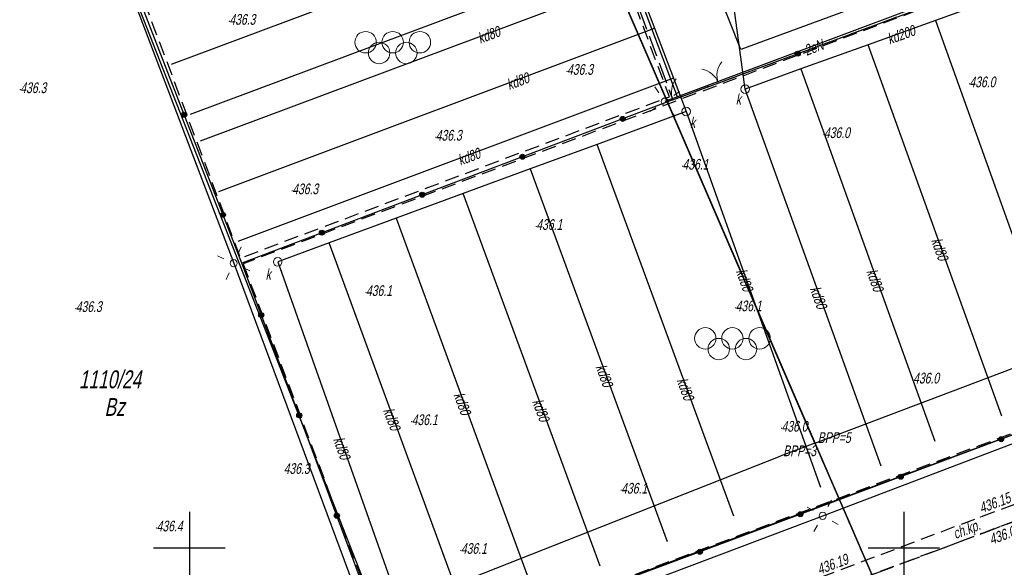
# Model space of a CAD drawing. Header units: metres. Extents: x 7409830 to 7410585, y 5569753 to 5570192.
# Tile 6 of 34: x 7410188 to 7410257, y 5569949 to 5569987. Entities that reach past the tile are written whole.
import ezdxf

# ---------------------------------------------------------------- set-up
doc = ezdxf.new("R2010")
doc.units = ezdxf.units.M
doc.header["$MEASUREMENT"] = 0
for name, pattern in [('1.5_0.5', [2, 1.5, -0.5]), ('218-500', [1, 0.5, -0.5]), ('mz1.0_0.5', [1.5, 1, -0.5])]:
    doc.linetypes.add(name, pattern=pattern)
doc.layers.get('0').update_dxf_attribs({"color": 8})
for name, color, linetype in [('203-Punkt załamania granicy działki nie stabilizowany', 8, 'Continuous'), ('210-Oznaczenie użytku', 8, 'Continuous'), ('211-Nr działki', 8, 'Continuous'), ('218-Granica użytku', 8, 'Continuous'), ('219-Linia granicy', 8, 'Continuous'), ('_BPP3-5', 8, 'Continuous'), ('_MAPA', 8, 'Continuous'), ('brama (linia)', 8, 'Continuous'), ('brama (linia) - symbol', 8, 'Continuous'), ('chodnik (powierzchnia)', 8, 'Continuous'), ('chodnik (powierzchnia)-Atr17', 8, 'Continuous'), ('furtka (linia)', 8, 'Continuous'), ('furtka (linia) - symbol', 8, 'Continuous'), ('latarnia na słupie lub maszcie (punkt)', 8, 'Continuous'), ('mapa krzyze', 8, 'Continuous'), ('ogrodzenie trwałe (linia)', 8, 'Continuous'), ('plac (powierzchnia)', 8, 'Continuous'), ('plac sportowy (powierzchnia)', 8, 'Continuous'), ('plac sportowy (powierzchnia) - symbol', 8, 'Continuous'), ('przewód elektroenergetyczny (linia)', 8, 'Continuous'), ('przewód elektroenergetyczny (linia)-Atr1', 8, 'Continuous'), ('przewód kanalizacyjny (linia)', 8, 'Continuous'), ('przewód kanalizacyjny (linia)-Atr1', 8, 'Continuous'), ('punkt wysokościowy naturalny', 8, 'Continuous'), ('punkt wysokościowy naturalny-Atr2', 8, 'Continuous'), ('punkt wysokościowy sztuczny', 8, 'Continuous'), ('punkt wysokościowy sztuczny-Atr2', 8, 'Continuous'), ('studzienka okrągła - przewód kanalizacyjny (punkt)', 8, 'Continuous'), ('studzienka okrągła - przewód kanalizacyjny (punkt)-Atr17', 8, 'Continuous'), ('słup (punkt)', 8, 'Continuous')]:
    doc.layers.add(name, color=color, linetype=linetype)
doc.styles.get("Standard").update_dxf_attribs({"font": 'arial.ttf'})
doc.styles.add('Style-WORKING_1250 I 0.20944', font='WORKING_1250.shx', dxfattribs={"oblique": 12})

# ---------------------------------------------------------------- blocks, each defined once
blk = doc.blocks.new('203_1')
at = {"layer": '203-Punkt załamania granicy działki nie stabilizowany', "linetype": 'Continuous', "lineweight": 13}
h = blk.add_hatch(color=96, dxfattribs=at)
edge = h.paths.add_edge_path()
edge.add_arc((0, 0), 0.45, 0, 360)
blk = doc.blocks.new('506_3')
at = {"layer": 'studzienka okrągła - przewód kanalizacyjny (punkt)', "color": 36, "linetype": 'Continuous', "lineweight": 13}
blk.add_circle((0, 0), 3, dxfattribs=at)
blk = doc.blocks.new('515_1')
at = {"layer": 'latarnia na słupie lub maszcie (punkt)', "color": 7, "linetype": 'Continuous', "lineweight": 13}
for p, q in [((0, 7.5), (0, 12.5)), ((-12.5, 0), (-7.5, 0)), ((7.5, 0), (12.5, 0)), ((0, -12.5), (0, -7.5))]:
    blk.add_line(p, q, dxfattribs=at)
blk = doc.blocks.new('515_2')
at = {"layer": 'latarnia na słupie lub maszcie (punkt)', "color": 7, "linetype": 'Continuous', "lineweight": 13}
for p, q in [((0, 7.5), (0, 12.5)), ((7.5, 0), (12.5, 0)), ((-12.5, 0), (-7.5, 0)), ((0, -12.5), (0, -7.5))]:
    blk.add_line(p, q, dxfattribs=at)
blk = doc.blocks.new('BS05_1')
at = {"layer": 'plac sportowy (powierzchnia) - symbol', "color": 7, "linetype": 'Continuous', "lineweight": 13}
for centre in [(-19, 7.5), (0, 7.5), (19, 7.5), (-9.5, 0), (9.5, 0)]:
    blk.add_circle(centre, 7.5, dxfattribs=at)
blk = doc.blocks.new('510_1')
at = {"layer": 'słup (punkt)', "color": 7, "linetype": 'Continuous', "lineweight": 13}
blk.add_circle((0, 0), 2.5, dxfattribs=at)
blk = doc.blocks.new('OK02_1')
at = {"layer": 'brama (linia) - symbol', "color": 7, "linetype": 'Continuous', "lineweight": 13}
for centre, start, end in [((-15, 0), 0, 60), ((15, 0), 120, 180)]:
    blk.add_arc(centre, 15, start, end, dxfattribs=at)
blk = doc.blocks.new('OK04_2')
at = {"layer": 'furtka (linia) - symbol', "color": 7, "linetype": 'Continuous', "lineweight": 13}
blk.add_arc((15, 0.01), 15, 120, 180, dxfattribs=at)
blk = doc.blocks.new('PW01_2')
at = {"layer": 'punkt wysokościowy naturalny', "linetype": 'Continuous', "lineweight": 13}
h = blk.add_hatch(color=7, dxfattribs=at)
edge = h.paths.add_edge_path()
edge.add_arc((0, 0), 0.45, 0, 360)
blk = doc.blocks.new('140_2')
at = {"layer": '_BPP3-5', "linetype": 'Continuous', "lineweight": 0}
h = blk.add_hatch(color=1, dxfattribs=at)
edge = h.paths.add_edge_path()
edge.add_arc((0, 0), 0.045, 0, 360)
blk = doc.blocks.new('PW02_1')
at = {"layer": 'punkt wysokościowy sztuczny', "linetype": 'Continuous', "lineweight": 13}
h = blk.add_hatch(color=7, dxfattribs=at)
edge = h.paths.add_edge_path()
edge.add_arc((0, 0), 0.45, 0, 360)
blk = doc.blocks.new('A$C92b4fa8d')
at = {"layer": 'ogrodzenie trwałe (linia)', "linetype": 'Continuous'}
h = blk.add_hatch(color=256, dxfattribs=at)
edge = h.paths.add_edge_path()
edge.add_arc((42.577, 34.541), 0.175, 0, 360)
h = blk.add_hatch(color=256, dxfattribs=at)
edge = h.paths.add_edge_path()
edge.add_arc((-0.358, 30.269), 0.175, 0, 360)
h = blk.add_hatch(color=256, dxfattribs=at)
edge = h.paths.add_edge_path()
edge.add_arc((30.322, 29.983), 0.175, 0, 360)
h = blk.add_hatch(color=256, dxfattribs=at)
edge = h.paths.add_edge_path()
edge.add_arc((23.307, 27.33), 0.175, 0, 360)
h = blk.add_hatch(color=256, dxfattribs=at)
edge = h.paths.add_edge_path()
edge.add_arc((16.292, 24.677), 0.175, 0, 360)
h = blk.add_hatch(color=256, dxfattribs=at)
edge = h.paths.add_edge_path()
edge.add_arc((2.352, 23.275), 0.175, 0, 360)
h = blk.add_hatch(color=256, dxfattribs=at)
edge = h.paths.add_edge_path()
edge.add_arc((9.277, 22.024), 0.175, 0, 360)
h = blk.add_hatch(color=256, dxfattribs=at)
edge = h.paths.add_edge_path()
edge.add_arc((5.032, 16.271), 0.175, 0, 360)
h = blk.add_hatch(color=256, dxfattribs=at)
edge = h.paths.add_edge_path()
edge.add_arc((7.684, 9.255), 0.175, 0, 360)
h = blk.add_hatch(color=256, dxfattribs=at)
edge = h.paths.add_edge_path()
edge.add_arc((56.807, 7.587), 0.175, 0, 360)
h = blk.add_hatch(color=256, dxfattribs=at)
edge = h.paths.add_edge_path()
edge.add_arc((49.781, 4.963), 0.175, 0, 360)
h = blk.add_hatch(color=256, dxfattribs=at)
edge = h.paths.add_edge_path()
edge.add_arc((10.324, 2.235), 0.175, 0, 360)
h = blk.add_hatch(color=256, dxfattribs=at)
edge = h.paths.add_edge_path()
edge.add_arc((42.755, 2.338), 0.175, 0, 360)
h = blk.add_hatch(color=256, dxfattribs=at)
edge = h.paths.add_edge_path()
edge.add_arc((35.729, -0.286), 0.175, 0, 360)
at = {"layer": '218-Granica użytku', "linetype": '218-500', "flags": 128}
for points in [[(21.02, 59.91), (43.77, 7.32)], [(43.77, 7.32), (54.33, -17.07)]]:
    blk.add_lwpolyline(points, dxfattribs=at)
at = {"layer": '219-Linia granicy', "linetype": 'Continuous', "flags": 128}
for points in [[(43.77, 7.32), (21.02, 59.91)], [(43.77, 7.32), (66.39, 15.86)], [(43.77, 7.32), (41.35, 6.4)], [(43.77, 7.32), (54.33, -17.07)], [(-5.15, -11.91), (41.35, 6.4)]]:
    blk.add_lwpolyline(points, dxfattribs=at)
at = {"layer": 'brama (linia)', "linetype": 'Continuous', "flags": 128}
blk.add_lwpolyline([(34.97, 31.74), (39.06, 33.24)], dxfattribs=at)
at = {"layer": 'chodnik (powierzchnia)', "linetype": 'mz1.0_0.5', "flags": 128}
blk.add_lwpolyline([(27.7, -9.31), (16.26, -13.59), (15.89, -12.57), (26.92, -8.41), (41.35, -3.03), (44.03, -2.12), (55.35, 2.15), (65.45, 5.89), (74.44, 9.34), (77.42, 10.49), (80.63, 11.56), (81.8, 10.78), (65.79, 4.83), (55.66, 1.07), (44.23, -3.21), (41.57, -4.16), (27.7, -9.31)], close=True, dxfattribs=at)
at = {"layer": 'furtka (linia)', "linetype": 'Continuous', "flags": 128}
blk.add_lwpolyline([(33.83, 31.31), (34.97, 31.74)], dxfattribs=at)
at = {"layer": 'mapa krzyze', "linetype": 'Continuous'}
for p, q in [((0, 2.5), (0, -2.5)), ((50, 2.5), (50, -2.5)), ((-2.5, 0), (2.5, 0)), ((47.5, 0), (52.5, 0))]:
    blk.add_line(p, q, dxfattribs=at)
at = {"layer": 'ogrodzenie trwałe (linia)', "linetype": 'Continuous'}
blk.add_line((33.83, 31.31), (3.66, 19.9), dxfattribs=at)
at = {"layer": 'ogrodzenie trwałe (linia)', "linetype": 'Continuous', "flags": 128}
for points in [[(61.4, 43.48), (61.99, 41.68), (67.18, 27.6), (72.48, 13.44), (14.27, -8.3)], [(39.06, 33.24), (49.82, 37.22), (61.78, 41.63), (61.99, 41.68)], [(14.27, -8.3), (8.88, 6.09), (3.66, 19.9), (-3.49, 38.35)]]:
    blk.add_lwpolyline(points, dxfattribs=at)
at = {"layer": 'ogrodzenie trwałe (linia)', "linetype": 'Continuous'}
for centre in [(42.577, 34.541), (-0.358, 30.269), (30.322, 29.983), (23.307, 27.33), (16.292, 24.677), (2.352, 23.275), (9.277, 22.024), (5.032, 16.271), (7.684, 9.255), (56.807, 7.587), (49.781, 4.963), (10.324, 2.235), (42.755, 2.338), (35.729, -0.286)]:
    blk.add_circle(centre, 0.175, dxfattribs=at)
at = {"layer": 'plac (powierzchnia)', "linetype": '1.5_0.5', "flags": 128}
blk.add_lwpolyline([(29.64, 47.9), (27.95, 47.2), (33.83, 31.31), (34.97, 31.74), (39.06, 33.24), (49.82, 37.22), (61.78, 41.63), (61.99, 41.68), (61.4, 43.48), (59.95, 47.39), (59.53, 48.42), (56.5, 56.32), (55.82, 56.08), (54.71, 59.01), (52.26, 58.28), (53.41, 55.3), (51.46, 54.75), (52.07, 53.25), (45.52, 50.74), (45, 52.18), (39.34, 50), (39.86, 48.65), (30.64, 45.22), (29.64, 47.9)], close=True, dxfattribs=at)
blk.add_lwpolyline([(-4.636, -21.396), (-2.1, -20.45), (11.94, -15.17), (16.26, -13.59), (27.7, -9.31), (41.57, -4.16), (44.23, -3.21), (55.66, 1.07), (65.79, 4.83), (81.8, 10.78), (83.77, 5.11), (64.01, -2.28), (48.7, -7.97), (46.23, -8.86), (36.1, -12.72), (29.93, -15.06), (18.28, -19.28), (17.4, -19.61), (-0.16, -26.14), (-2.263, -26.923)], dxfattribs=at)
at = {"layer": 'plac sportowy (powierzchnia)', "linetype": 'mz1.0_0.5', "flags": 128}
for points in [[(-3.17, 38.2), (3.57, 20.25), (33.59, 31.53), (26.91, 49.48), (-3.17, 38.2)], [(3.76, 19.85), (14.32, -8.17), (72.31, 13.51), (61.78, 41.63), (3.76, 19.85)]]:
    blk.add_lwpolyline(points, close=True, dxfattribs=at)
at = {"layer": 'przewód elektroenergetyczny (linia)', "linetype": 'Continuous', "flags": 128}
for points in [[(27.21, 50.02), (25.35, 49.32), (-1.67, 39.2), (-3.9, 38.36), (3.1, 19.89)], [(95.19, 13.59), (81.18, 19.64), (78.99, 22.1), (77.43, 24.73), (71.67, 40.63), (69.65, 46.24), (38.59, 34.83), (34.95, 43.99), (37.19, 44.82)], [(3.1, 19.89), (13.93, -9.22), (15.97, -8.46), (44.32, 2.23), (70.99, 12.36), (73.12, 13.17), (62.18, 42.04), (34.15, 31.52), (30.11, 42.28), (37.15, 44.91)], [(34.15, 31.52), (33.27, 31.19)]]:
    blk.add_lwpolyline(points, dxfattribs=at)
at = {"layer": 'przewód kanalizacyjny (linia)', "linetype": 'Continuous', "flags": 128}
for points in [[(45.98, 53.72), (34.3, 49), (28.59, 46.74), (29.19, 45.18), (30.52, 41.68), (31.23, 39.82), (32.56, 36.32), (33.89, 32.82), (34.77, 30.49), (28.55, 28.2), (23.86, 26.48), (19.16, 24.76), (14.47, 23.03), (9.78, 21.31), (6.18, 19.98)], [(-1.25, 33.8), (29.19, 45.18)], [(30.52, 41.68), (0.06, 30.29)], [(61.29, 40.12), (56.91, 38.56), (52.21, 36.86), (47.5, 35.16), (42.8, 33.47), (38.89, 32.06), (37.88, 39.63), (38.96, 40.14)], [(31.23, 39.82), (0.76, 28.42)], [(52.21, 36.86), (61.53, 10.95)], [(2.07, 24.91), (32.56, 36.32)], [(56.85, 9.2), (47.5, 35.16)], [(42.8, 33.47), (52.16, 7.44)], [(33.89, 32.82), (3.38, 21.41)], [(48.41, 5.7), (38.89, 32.06)], [(34.77, 30.49), (44.16, 4.24)], [(38.11, 2.2), (28.55, 28.2)], [(23.86, 26.48), (33.43, 0.44)], [(28.74, -1.3), (19.16, 24.76)], [(14.47, 23.03), (24.06, -3.06)], [(19.37, -4.81), (9.78, 21.31)], [(6.18, 19.98), (15.5, -6.29)]]:
    blk.add_lwpolyline(points, dxfattribs=at)
at = {"layer": '203-Punkt załamania granicy działki nie stabilizowany', "linetype": 'Continuous', "xscale": 0.1, "yscale": 0.1, "zscale": 0.1}
for p in [(43.77, 7.32), (41.35, 6.4)]:
    blk.add_blockref('203_1', p, dxfattribs=at)
at = {"layer": '_BPP3-5', "linetype": 'Continuous'}
for p in [(43.77, 7.32), (41.35, 6.4)]:
    blk.add_blockref('140_2', p, dxfattribs=at)
at = {"layer": 'brama (linia) - symbol', "linetype": 'Continuous', "xscale": 0.1, "yscale": 0.1, "zscale": 0.1, "rotation": 20.14000000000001}
blk.add_blockref('OK02_1', (37.015, 32.49), dxfattribs=at)
at = {"layer": 'furtka (linia) - symbol', "linetype": 'Continuous', "xscale": 0.1, "yscale": 0.1, "zscale": 0.1, "rotation": 20.666}
blk.add_blockref('OK04_2', (33.83, 31.31), dxfattribs=at)
at = {"layer": 'latarnia na słupie lub maszcie (punkt)', "linetype": 'Continuous'}
for name, p, xscale, yscale, zscale, rotation in [('515_1', (33.27, 31.19), 0.1, 0.1, 0.1, 303.938), ('515_1', (3.1, 19.89), 0.09999999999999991, 0.09999999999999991, 0.09999999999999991, 245.087), ('515_2', (44.32, 2.23), 0.1, 0.1, 0.1, 330.8919999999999)]:
    blk.add_blockref(name, p, dxfattribs=dict(at, xscale=xscale, yscale=yscale, zscale=zscale, rotation=rotation))
at = {"layer": 'plac sportowy (powierzchnia) - symbol', "linetype": 'Continuous', "xscale": 0.1, "yscale": 0.1, "zscale": 0.1}
for p in [(14.23, 34.59), (38.002, 13.887)]:
    blk.add_blockref('BS05_1', p, dxfattribs=at)
at = {"layer": 'punkt wysokościowy naturalny', "linetype": 'Continuous', "xscale": 0.1, "yscale": 0.1, "zscale": 0.1}
for p in [(2.8, 36.8), (26.43, 33.3), (54.59, 32.43), (-11.83, 32.02), (17.24, 28.7), (44.41, 28.88), (34.51, 26.67), (7.2, 24.95), (24.28, 22.46), (12.36, 17.84), (-7.95, 16.72), (38.23, 16.77), (50.65, 11.72), (15.56, 8.81), (41.44, 8.35), (8.88, 6.09), (30.22, 4.02), (-2.29, 1.38), (19, -0.19)]:
    blk.add_blockref('PW01_2', p, dxfattribs=at)
at = {"layer": 'punkt wysokościowy sztuczny', "linetype": 'Continuous', "xscale": 0.1, "yscale": 0.1, "zscale": 0.1}
for p in [(55.35, 2.15), (55.66, 1.07)]:
    blk.add_blockref('PW02_1', p, dxfattribs=at)
at = {"layer": 'studzienka okrągła - przewód kanalizacyjny (punkt)', "linetype": 'Continuous', "xscale": 0.1, "yscale": 0.1, "zscale": 0.1}
for p in [(38.89, 32.06), (34.77, 30.49), (6.18, 19.98)]:
    blk.add_blockref('506_3', p, dxfattribs=at)
at = {"layer": 'słup (punkt)', "linetype": 'Continuous', "xscale": 0.1, "yscale": 0.1, "zscale": 0.1}
for p in [(33.27, 31.19), (3.1, 19.89), (44.32, 2.23)]:
    blk.add_blockref('510_1', p, dxfattribs=at)
at = {"layer": '210-Oznaczenie użytku', "linetype": 'Continuous', "insert": (-5.939, 9.217), "char_height": 1.25, "attachment_point": 7, "line_spacing_factor": 0.6}
blk.add_mtext('\\FWORKING_1250;\\Q12;\\H1x;\\W0.72;Bz', dxfattribs=at)
at = {"layer": '211-Nr działki', "linetype": 'Continuous', "insert": (-7.732, 11.129), "char_height": 1.25, "attachment_point": 7, "line_spacing_factor": 0.6}
blk.add_mtext('\\FWORKING_1250;\\Q12;\\H1x;\\W0.72;1110/24', dxfattribs=at)
at = {"layer": '_BPP3-5', "linetype": 'Continuous', "style": 'Style-WORKING_1250 I 0.20944', "oblique": 12, "width": 0.733333}
for s, p in [(' BPP=5', (43.77, 7.32)), (' BPP=3', (41.35, 6.4))]:
    blk.add_text(s, height=0.75, dxfattribs=at).set_placement(p)
at = {"layer": 'chodnik (powierzchnia)-Atr17', "insert": (53.699, 0.386), "char_height": 0.75, "attachment_point": 7, "rotation": 20.811, "line_spacing_factor": 0.6}
blk.add_mtext('\\FWORKING_1250;\\Q12;\\H1x;\\W0.725;ch.kp.', dxfattribs=at)
at = {"layer": 'przewód elektroenergetyczny (linia)-Atr1', "insert": (43.074, 34.733), "char_height": 0.75, "attachment_point": 4, "rotation": 20.572, "line_spacing_factor": 0.6}
blk.add_mtext('\\FWORKING_1250;\\Q12;\\H1x;\\W0.725;2eN', dxfattribs=at)
at = {"layer": 'przewód kanalizacyjny (linia)-Atr1', "char_height": 0.75, "attachment_point": 4, "line_spacing_factor": 0.6}
for s, insert, rotation in [('\\FWORKING_1250;\\Q12;\\H1x;\\W0.725;kd80', (20.224, 35.573), 20.513), ('\\FWORKING_1250;\\Q12;\\H1x;\\W0.725;kd200', (48.882, 35.522), 19.846), ('\\FWORKING_1250;\\Q12;\\H1x;\\W0.725;kd80', (22.254, 32.333), 20.517), ('\\FWORKING_1250;\\Q12;\\H1x;\\W0.725;kd80', (18.834, 27.053), 20.505), ('\\FWORKING_1250;\\Q12;\\H1x;\\W0.725;kd80', (52.242, 21.618), 289.807), ('\\FWORKING_1250;\\Q12;\\H1x;\\W0.725;kd80', (38.582, 19.458), 289.683), ('\\FWORKING_1250;\\Q12;\\H1x;\\W0.725;kd80', (47.712, 19.448), 289.778), ('\\FWORKING_1250;\\Q12;\\H1x;\\W0.725;kd80', (43.752, 18.238), 289.857), ('\\FWORKING_1250;\\Q12;\\H1x;\\W0.725;kd80', (28.763, 12.777), 290.179), ('\\FWORKING_1250;\\Q12;\\H1x;\\W0.725;kd80', (34.433, 11.837), 290.188), ('\\FWORKING_1250;\\Q12;\\H1x;\\W0.725;kd80', (18.823, 10.817), 290.182), ('\\FWORKING_1250;\\Q12;\\H1x;\\W0.725;kd80', (13.893, 9.737), 290.161), ('\\FWORKING_1250;\\Q12;\\H1x;\\W0.725;kd80', (24.323, 10.357), 290.184), ('\\FWORKING_1250;\\Q12;\\H1x;\\W0.725;kd80', (10.402, 7.708), 289.534)]:
    blk.add_mtext(s, dxfattribs=dict(at, insert=insert, rotation=rotation))
at = {"layer": 'punkt wysokościowy naturalny-Atr2', "char_height": 0.75, "line_spacing_factor": 0.6}
for s, insert, attachment_point in [('\\FWORKING_1250;\\Q12;\\H1x;\\W0.725;436.3', (2.8, 36.55), 7), ('\\FWORKING_1250;\\Q12;\\H1x;\\W0.725;436.3', (26.43, 33.05), 7), ('\\FWORKING_1250;\\Q12;\\H1x;\\W0.725;436.3', (-11.83, 31.77), 7), ('\\FWORKING_1250;\\Q12;\\H1x;\\W0.725;436.0', (54.59, 32.18), 7), ('\\FWORKING_1250;\\Q12;\\H1x;\\W0.725;436.3', (17.24, 28.45), 7), ('\\FWORKING_1250;\\Q12;\\H1x;\\W0.725;436.0', (44.41, 28.63), 7), ('\\FWORKING_1250;\\Q12;\\H1x;\\W0.725;436.1', (34.51, 26.42), 7), ('\\FWORKING_1250;\\Q12;\\H1x;\\W0.725;436.3', (7.2, 24.7), 7), ('\\FWORKING_1250;\\Q12;\\H1x;\\W0.725;436.1', (24.28, 22.21), 7), ('\\FWORKING_1250;\\Q12;\\H1x;\\W0.725;436.1', (12.36, 17.59), 7), ('\\FWORKING_1250;\\Q12;\\H1x;\\W0.725;436.3', (-7.95, 16.47), 7), ('\\FWORKING_1250;\\Q12;\\H1x;\\W0.725;436.1', (38.23, 16.52), 7), ('\\FWORKING_1250;\\Q12;\\H1x;\\W0.725;436.0', (50.65, 11.47), 7), ('\\FWORKING_1250;\\Q12;\\H1x;\\W0.725;436.1', (15.56, 8.56), 7), ('\\FWORKING_1250;\\Q12;\\H1x;\\W0.725;436.0', (41.44, 8.1), 7), ('\\FWORKING_1250;\\Q12;\\H1x;\\W0.725;436.3', (6.6, 5.91), 1), ('\\FWORKING_1250;\\Q12;\\H1x;\\W0.725;436.1', (30.22, 3.77), 7), ('\\FWORKING_1250;\\Q12;\\H1x;\\W0.725;436.4', (-2.29, 1.13), 7), ('\\FWORKING_1250;\\Q12;\\H1x;\\W0.725;436.1', (19, -0.44), 7)]:
    blk.add_mtext(s, dxfattribs=dict(at, insert=insert, attachment_point=attachment_point))
at = {"layer": 'punkt wysokościowy sztuczny-Atr2', "char_height": 0.75, "attachment_point": 1, "line_spacing_factor": 0.6}
for s, insert, rotation in [('\\FWORKING_1250;\\Q12;\\H1x;\\W0.733333;436.15', (55.18, 3.1), 20.319), ('\\FWORKING_1250;\\Q12;\\H1x;\\W0.733333;436.04', (55.88, 0.9), 20.363), ('\\FWORKING_1250;\\Q12;\\H1x;\\W0.725;436.19', (43.84, -1.19), 20.584)]:
    blk.add_mtext(s, dxfattribs=dict(at, insert=insert, rotation=rotation))
at = {"layer": 'studzienka okrągła - przewód kanalizacyjny (punkt)-Atr17', "char_height": 0.75, "attachment_point": 7, "line_spacing_factor": 0.6}
for insert in [(38.24, 30.98), (35.04, 29.35), (5.34, 18.75)]:
    blk.add_mtext('\\FWORKING_1250;\\Q12;\\H1x;\\W0.725;k', dxfattribs=dict(at, insert=insert))

msp = doc.modelspace()

# ---------------------------------------------------------------- linework, layer by layer
msp.add_lwpolyline([(7410254.33, 5569932.93), (7410275.68, 5569939.9), (7410351.52, 5569981.29), (7410432.43, 5570025.43), (7410392.127, 5570096.224), (7410365.659, 5570081.352), (7410312.67, 5570051.11), (7410274.39, 5570029.2), (7410221.02, 5570009.91)], close=True)

# ---------------------------------------------------------------- next in the draw order: block references
at = {"layer": '_MAPA'}
msp.add_blockref('A$C92b4fa8d', (7410200, 5569950), dxfattribs=at)

# ---------------------------------------------------------------- next in the draw order: linework, layer by layer
at = {"layer": '219-Linia granicy'}
msp.add_lwpolyline([(7410214.483, 5569941.891), (7410272.48, 5569963.44), (7410255.195, 5570009.92), (7410196.065, 5569988.786)], close=True, dxfattribs=at)

doc.saveas('drawing.dxf')
